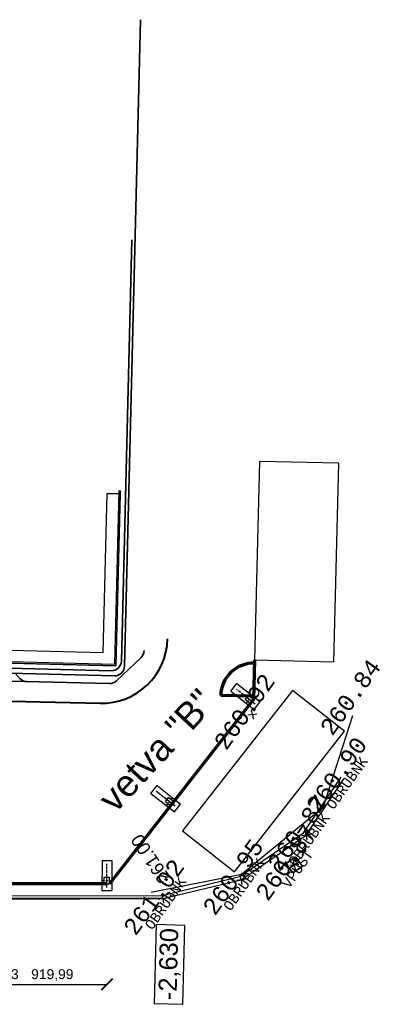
# Model space of a CAD drawing. Extents: x 4743276 to 9726129, y -4307434 to -1665362.
# Tile 7 of 121: x 4883173 to 4893937, y -2207560 to -2177808. Entities that reach past the tile are written whole.
import ezdxf
from ezdxf.enums import TextEntityAlignment as Align

# ---------------------------------------------------------------- set-up
doc = ezdxf.new("R2010")
doc.units = 0
doc.header["$MEASUREMENT"] = 0
doc.linetypes.add('BODKOCIARKOVANA_3', pattern=[5.6, 3, -1.3, 0, -1.3])
doc.layers.get('0').update_dxf_attribs({"linetype": 'CONTINUOUS'})
doc.layers.get('Defpoints').update_dxf_attribs({"color": 61, "linetype": 'CONTINUOUS'})
for name, color, linetype in [('body', 7, 'CONTINUOUS'), ('DIM', 7, 'CONTINUOUS'), ('KÓTY', 4, 'CONTINUOUS'), ('OKNÁ', 146, 'CONTINUOUS'), ('POZEMOK', 8, 'CONTINUOUS'), ('siete', 6, 'CONTINUOUS'), ('TENKÁ', 7, 'CONTINUOUS'), ('Výšky', 64, 'CONTINUOUS'), ('ZARIADENIE', 47, 'CONTINUOUS'), ('ZARIADENIE1', 145, 'CONTINUOUS'), ('šrafy-múry', 8, 'CONTINUOUS')]:
    doc.layers.add(name, color=color, linetype=linetype)
doc.styles.add('ARIAL', font='arial.ttf')
doc.styles.add('MONOTXT', font='MONOTXT', dxfattribs={"height": 0.2})
doc.styles.get("Standard").update_dxf_attribs({"font": 'TXT', "width": 0.612})
doc.styles.add('styl1', font='arial.ttf')
doc.styles.add('Style-Arial', font='arial.ttf')
doc.dimstyles.new('STANDARD 100', dxfattribs={"dimtxt": 300, "dimasz": 350, "dimexe": 10, "dimexo": 200, "dimgap": 100, "dimtad": 1, "dimdsep": 46, "dimlunit": 6, "dimtxsty": 'Style-Arial', "dimblk": 'ARCHTICK', "dimblk1": 'OBLIQUE', "dimblk2": 'ARCHTICK', "dimcen": 2.5, "dimse1": 1, "dimse2": 1, "dimadec": 0, "dimazin": 0, "dimtfac": 1, "dimtmove": 1, "dimatfit": 3, "dimldrblk": 'OBLIQUE', "dimfxl": 1, "dimtolj": 1, "dimtzin": 0, "dimarcsym": 0})

# ---------------------------------------------------------------- blocks, each defined once
blk = doc.blocks.new('_ArchTick')
at = {"color": 0, "linetype": 'ByBlock', "const_width": 0.15}
blk.add_lwpolyline([(-0.5, -0.5), (0.5, 0.5)], dxfattribs=at)
blk = doc.blocks.new('*D42547')
at = {"layer": 'Defpoints', "color": 0}
for p in [(4881896, -2203335), (4885816, -2203342), (4885816, -2206958)]:
    blk.add_point(p, dxfattribs=at)
at = {"layer": 'DIM', "color": 0, "lineweight": -2}
blk.add_line((4881896, -2206958), (4885816, -2206958), dxfattribs=at)
at = {"layer": 'DIM', "color": 0, "linetype": 'ByBlock', "lineweight": -2, "xscale": 350, "yscale": 350, "zscale": 350, "rotation": 180}
blk.add_blockref('_ArchTick', (4881896, -2206958), dxfattribs=at)
at = {"layer": 'DIM', "color": 0, "linetype": 'ByBlock', "lineweight": -2, "xscale": 350, "yscale": 350, "zscale": 350}
blk.add_blockref('_ArchTick', (4885816, -2206958), dxfattribs=at)
at = {"layer": 'DIM', "color": 0, "insert": (4883856, -2206677), "char_height": 300, "attachment_point": 5, "style": 'Style-Arial'}
blk.add_mtext('\\A1;3ﾠ919,99', dxfattribs=at)
blk = doc.blocks.new('_OBLIQUE')
at = {"color": 0, "linetype": 'ByBlock'}
blk.add_line((-0.5, -0.5), (0.5, 0.5), dxfattribs=at)

msp = doc.modelspace()

# ---------------------------------------------------------------- linework, layer by layer
at = {"layer": 'body', "color": 1, "linetype": 'Continuous'}
for p, q in [((4890215.588, -2198802.649), (4890192.073, -2198663.196)), ((4890215.588, -2198802.649), (4890076.135, -2198826.164)), ((4890215.588, -2198802.649), (4890355.041, -2198779.134)), ((4890215.588, -2198802.649), (4890239.103, -2198942.102)), ((4891840.342, -2202446.136), (4891700.889, -2202469.651)), ((4891840.342, -2202446.136), (4891816.827, -2202306.684)), ((4891840.342, -2202446.136), (4891979.794, -2202422.621)), ((4891840.342, -2202446.136), (4891863.857, -2202585.589)), ((4891484.477, -2203346.572), (4891345.024, -2203370.087)), ((4891484.477, -2203346.572), (4891460.962, -2203207.119)), ((4891484.477, -2203346.572), (4891623.929, -2203323.057)), ((4891484.477, -2203346.572), (4891507.991, -2203486.025)), ((4889875.066, -2203795.793), (4889851.551, -2203656.341)), ((4889875.066, -2203795.793), (4889735.613, -2203819.308)), ((4889875.066, -2203795.793), (4890014.519, -2203772.278)), ((4889875.066, -2203795.793), (4889898.581, -2203935.246)), ((4887502.489, -2204367.248), (4887478.974, -2204227.796)), ((4887502.489, -2204367.248), (4887363.036, -2204390.763)), ((4887502.489, -2204367.248), (4887641.941, -2204343.733)), ((4887502.489, -2204367.248), (4887526.003, -2204506.701))]:
    msp.add_line(p, q, dxfattribs=at)
at = {"layer": 'KÓTY'}
for p, q in [((4890213.089, -2198255.307), (4890213.089, -2198255.307)), ((4887798.907, -2201343.735), (4887798.907, -2201343.735)), ((4885944.699, -2203826.424), (4885944.699, -2203826.424))]:
    msp.add_line(p, q, dxfattribs=at)
msp.add_lwpolyline([(4887302.41, -2205152.494), (4887242.908, -2207538.279), (4888111.138, -2207559.933), (4888170.64, -2205174.148)], close=True, dxfattribs=at)
at = {"layer": 'OKNÁ', "linetype": 'Continuous'}
msp.add_line((4892351.305, -2201619.223), (4892092.469, -2201827.799), dxfattribs=at)
at = {"layer": 'POZEMOK', "linetype": 'Continuous'}
for p, q in [((4893245.783, -2198843.848), (4892351.305, -2201619.223)), ((4892092.469, -2201827.799), (4889887.196, -2203633.837)), ((4889887.196, -2203633.837), (4887154.088, -2204180.752))]:
    msp.add_line(p, q, dxfattribs=at)
at = {"layer": 'siete', "lineweight": 35}
for p, q in [((4886834.785, -2177807.947), (4886347.613, -2197341.662)), ((4886568.748, -2184464.15), (4886251.384, -2197189.215)), ((4848338.933, -2196543.771), (4885943.998, -2197481.642)), ((4848335.193, -2196693.724), (4886040.227, -2197634.089))]:
    msp.add_line(p, q, dxfattribs=at)
at = {"layer": 'siete', "color": 55, "lineweight": 35, "ltscale": 0.8}
for p, q in [((4886846.167, -2197081.879), (4886104.07, -2197787.861)), ((4876546.247, -2197637.384), (4885889.814, -2197870.412)), ((4883179.244, -2197714.915), (4883058.117, -2197587.592)), ((4891240.488, -2203306.603), (4891524.446, -2203102.583)), ((4891524.446, -2203102.583), (4891728.465, -2203386.541)), ((4891444.507, -2203590.56), (4891240.488, -2203306.603)), ((4891341.604, -2203449.437), (4891627.349, -2203243.706)), ((4891728.465, -2203386.541), (4891444.507, -2203590.56))]:
    msp.add_line(p, q, dxfattribs=at)
at = {"layer": 'siete', "color": 5, "lineweight": 40, "ltscale": 50}
msp.add_line((4846364.972, -2197484.848), (4885599.204, -2198463.351), dxfattribs=at)
msp.add_arc((4885649.069, -2196463.973), 2000, 268.5713378, 358.5713378, dxfattribs=at)
at = {"layer": 'siete', "color": 55, "lineweight": 35, "ltscale": 0.8}
for centre, start, end in [((4886639.39, -2196864.524), 313.5713378, 358.5713378), ((4883396.599, -2197508.138), 223.5713378, 268.5713378), ((4885897.293, -2197570.506), 268.5713378, 313.5713378)]:
    msp.add_arc(centre, 300, start, end, dxfattribs=at)
at = {"layer": 'siete', "lineweight": 35}
for centre in [(4885951.478, -2197181.736), (4886047.707, -2197334.182)]:
    msp.add_arc(centre, 300, 268.5713378, 358.5713378, dxfattribs=at)
at = {"layer": 'TENKÁ'}
for p, q in [((4886169.64, -2192035.575), (4886038.746, -2197283.943)), ((4886219.625, -2192036.822), (4886087.484, -2197335.174)), ((4825786.235, -2195831.26), (4886087.484, -2197335.174)), ((4825787.481, -2195781.275), (4886038.746, -2197283.943))]:
    msp.add_line(p, q, dxfattribs=at)
at = {"layer": 'TENKÁ', "color": 7, "linetype": 'Continuous'}
for p, q in [((4891768.034, -2202374.483), (4892899.708, -2200694.08)), ((4891840.342, -2202446.136), (4892994.213, -2200732.773)), ((4889833.686, -2203702.9), (4891768.034, -2202374.483)), ((4889875.066, -2203795.793), (4891840.342, -2202446.136)), ((4887490.501, -2204267.276), (4889833.686, -2203702.9)), ((4887502.489, -2204367.248), (4889875.066, -2203795.793)), ((4878503.19, -2204288.207), (4887490.501, -2204267.276)), ((4878502.969, -2204388.208), (4887502.489, -2204367.248))]:
    msp.add_line(p, q, dxfattribs=at)
at = {"layer": 'ZARIADENIE'}
msp.add_line((4887502.489, -2204367.248), (4858026.718, -2204367.956), dxfattribs=at)
at = {"layer": 'ZARIADENIE1'}
msp.add_lwpolyline([(4885817.256, -2192126.818), (4886217.132, -2192136.791), (4886087.484, -2197335.174), (4825786.235, -2195831.26), (4826072.444, -2184355.339), (4826422.336, -2184364.065), (4826146.099, -2195440.11), (4885697.581, -2196925.326), (4885817.256, -2192126.818), (4886217.132, -2192136.791)], close=True, dxfattribs=at)
at = {"layer": 'šrafy-múry', "color": 232, "lineweight": 70}
for p, q in [((4890283.621, -2197151.268), (4890253.702, -2198350.895)), ((4890253.702, -2198350.895), (4885894.631, -2203917.416)), ((4890256.196, -2198250.926), (4889256.506, -2198225.994)), ((4885814.631, -2203917.289), (4857925.141, -2203917.958))]:
    msp.add_line(p, q, dxfattribs=at)
at = {"layer": 'šrafy-múry', "color": 90}
for p, q in [((4889561.591, -2198098.147), (4889747.321, -2197862.553)), ((4889747.321, -2197862.553), (4890454.102, -2198419.743)), ((4889561.591, -2198098.147), (4890268.372, -2198655.337)), ((4889997.584, -2198352.725), (4890096.64, -2198227.075)), ((4890154.646, -2198476.545), (4889997.584, -2198352.725)), ((4890253.702, -2198350.895), (4890096.64, -2198227.075)), ((4890154.646, -2198476.545), (4890253.702, -2198350.895)), ((4890268.372, -2198655.337), (4890454.102, -2198419.743)), ((4887147.409, -2201186.574), (4887333.139, -2200950.981)), ((4887333.139, -2200950.981), (4888039.919, -2201508.171)), ((4887147.409, -2201186.574), (4887854.189, -2201743.764)), ((4887583.402, -2201441.152), (4887682.458, -2201315.502)), ((4887839.52, -2201439.323), (4887682.458, -2201315.502)), ((4887740.464, -2201564.972), (4887583.402, -2201441.152)), ((4887740.464, -2201564.972), (4887839.52, -2201439.323)), ((4887854.189, -2201743.764), (4888039.919, -2201508.171)), ((4885665.748, -2203217.05), (4885664.312, -2204117.049)), ((4885665.748, -2203217.05), (4885965.748, -2203217.529)), ((4885965.748, -2203217.529), (4885964.312, -2204117.528)), ((4885734.631, -2203917.161), (4885734.951, -2203717.161)), ((4885734.951, -2203717.161), (4885894.95, -2203717.417)), ((4885894.631, -2203917.416), (4885894.95, -2203717.417)), ((4885734.631, -2203917.161), (4885894.631, -2203917.416)), ((4885664.312, -2204117.049), (4885964.312, -2204117.528))]:
    msp.add_line(p, q, dxfattribs=at)
at = {"layer": 'šrafy-múry', "color": 90, "linetype": 'BODKOCIARKOVANA_3', "ltscale": 20}
for p, q in [((4890282.705, -2198475.63), (4889732.987, -2198042.26)), ((4890296.514, -2198486.516), (4889746.796, -2198053.146)), ((4890296.796, -2198486.738), (4889747.078, -2198053.368)), ((4890032.778, -2198469.607), (4890218.508, -2198234.013)), ((4887855.833, -2201554.053), (4887306.115, -2201120.683)), ((4887868.523, -2201564.057), (4887318.805, -2201130.687)), ((4887882.332, -2201574.944), (4887332.614, -2201141.574)), ((4887882.614, -2201575.166), (4887332.895, -2201141.796)), ((4887618.596, -2201558.034), (4887804.326, -2201322.441)), ((4885814.443, -2204035.231), (4885815.56, -2203335.232)), ((4885814.444, -2204034.872), (4885815.561, -2203334.873)), ((4885814.472, -2204017.289), (4885815.589, -2203317.289)), ((4885664.791, -2203817.049), (4885964.791, -2203817.528))]:
    msp.add_line(p, q, dxfattribs=at)
at = {"layer": 'šrafy-múry', "color": 151}
msp.add_lwpolyline([(4890283.621, -2197151.268), (4892682.875, -2197211.105), (4892832.469, -2191212.971), (4890433.215, -2191153.133)], close=True, dxfattribs=at)
at = {"layer": 'šrafy-múry', "color": 30}
msp.add_lwpolyline([(4888102.22, -2202322.784), (4889676.201, -2203556.715), (4893007.813, -2199306.967), (4891433.832, -2198073.036)], close=True, dxfattribs=at)
at = {"layer": 'šrafy-múry', "color": 232, "lineweight": 70}
msp.add_arc((4890256.196, -2198250.926), 1000, 88.5713378, 178.5713378, dxfattribs=at)

# ---------------------------------------------------------------- texts
at = {"color": 2, "linetype": 'Continuous', "style": 'MONOTXT'}
for s, p in [('OBRUBNK', (4892955.953, -2200786.552)), ('OBRUBNK', (4891802.082, -2202499.916)), ('OBRUBNK', (4889836.807, -2203849.573)), ('VPUST', (4891461.289, -2203379.165)), ('OBRUBNK', (4887464.229, -2204421.028))]:
    msp.add_text(s, height=300, rotation=54.5713378, dxfattribs=at).set_placement(p, align=Align.TOP_CENTER)
at = {"layer": 'KÓTY', "style": 'ARIAL'}
msp.add_text('-2,630', height=550, rotation=88.5713378, dxfattribs=at).set_placement((4887919.475, -2207440.408))
at = {"layer": 'Výšky', "linetype": 'Continuous', "style": 'MONOTXT'}
for s, p in [('260.84', (4893384.827, -2198422.417)), ('260.92', (4890175.01, -2198859.688)), ('260.90', (4892967.547, -2200770.255)), ('260.87', (4891791.068, -2202515.398)), ('260.87', (4891435.203, -2203415.833)), ('260.95', (4889834.488, -2203852.832)), ('261.02', (4887434.665, -2204462.584))]:
    msp.add_text(s, height=500, rotation=54.5713378, dxfattribs=at).set_placement(p, align=Align.CENTER)
at = {"layer": 'Výšky', "color": 5, "linetype": 'Continuous'}
msp.add_text('261.00', height=400, rotation=123.7482406, dxfattribs=at).set_placement((4887299.375, -2203052.921), align=Align.CENTER)
at = {"layer": 'šrafy-múry', "color": 232, "lineweight": 70, "style": 'styl1'}
msp.add_text('vetva "B"', height=800, rotation=47.0817219, dxfattribs=at).set_placement((4886065.41, -2201812.333))

# ---------------------------------------------------------------- dimensions: what is measured, and where the dimension line sits
at = {"layer": 'DIM'}
dim = msp.add_linear_dim(base=(4885815.55, -2206957.5), p1=(4881895.56, -2203335.326), p2=(4885815.55, -2203341.58), dimstyle='STANDARD 100', dxfattribs=at)
dim.commit()
dim.dimension.update_dxf_attribs({"geometry": '*D42547', "text_midpoint": (4883855.555, -2206677.214)})

doc.saveas('drawing.dxf')
